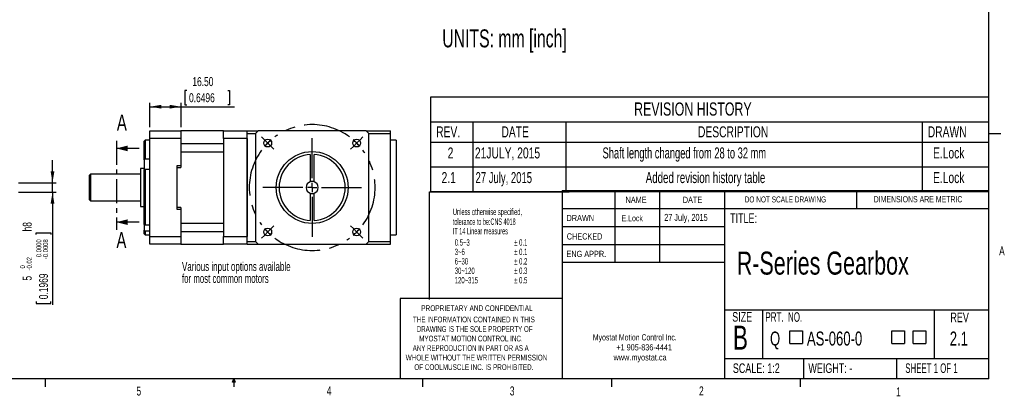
# Model space of a CAD drawing. Extents: x 11 to 421, y 5 to 275.
# Tile 2 of 5: x 159 to 420, y 5 to 105. Entities that reach past the tile are written whole.
import ezdxf
from ezdxf.enums import TextEntityAlignment as Align

# ---------------------------------------------------------------- set-up
doc = ezdxf.new("R2010")
doc.units = 0
doc.linetypes.add('CENTER', pattern=[10.16, 6.35, -1.27, 1.27, -1.27])
doc.linetypes.add('CENTERX2', pattern=[20.32, 12.7, -2.54, 2.54, -2.54])
doc.layers.get('0').update_dxf_attribs({"linetype": 'CONTINUOUS'})
doc.layers.add('FORMAT', color=7, linetype='CONTINUOUS')
doc.dimstyles.new('SLDDIMSTYLE10', dxfattribs={"dimtxt": 2.38125, "dimasz": 3, "dimexe": 0, "dimexo": 0.0625, "dimgap": 0.595313, "dimtad": 1, "dimlfac": 2, "dimrnd": 1e-09, "dimzin": 12, "dimsah": 1, "dimcen": 0.09, "dimazin": 3, "dimtol": 1, "dimtm": 0.02, "dimtfac": 1, "dimtmove": 0, "dimatfit": 3})
doc.dimstyles.new('SLDDIMSTYLE3', dxfattribs={"dimtxt": 2.38125, "dimasz": 3, "dimexe": 0, "dimexo": 0.0625, "dimgap": 0.595313, "dimtad": 1, "dimlfac": 2, "dimrnd": 1e-09, "dimzin": 4, "dimsah": 1, "dimcen": 0.09, "dimazin": 3, "dimtfac": 1, "dimtofl": 0, "dimtmove": 0, "dimatfit": 3})

# ---------------------------------------------------------------- blocks, each defined once
blk = doc.blocks.new('SW_NOTE_1')
at = {"color": 0, "linetype": 'CONTINUOUS'}
for s, width, p in [('Myostat Motion Control Inc.', 0.661111, (0, 0)), ('+1 905-836-4441', 0.7, (6.2, -2.65)), ('www.myostat.ca', 0.7, (5.47, -5.3))]:
    blk.add_text(s, height=1.651, dxfattribs=dict(at, width=width)).set_placement(p, align=Align.BOTTOM_LEFT)
blk = doc.blocks.new('SW_NOTE_2')
at = {"color": 0, "linetype": 'CONTINUOUS'}
for s, width, p in [('THE INFORMATION CONTAINED IN THIS', 0.657576, (0, 0)), ('DRAWING IS THE SOLE PROPERTY OF', 0.643548, (1, -2.52)), ('MYOSTAT MOTION CONTROL INC. ', 0.65, (1.67, -5.05)), ('ANY REPRODUCTION IN PART OR AS A', 0.634375, (-0.04, -7.57)), ('WHOLE WITHOUT THE WRITTEN PERMISSION', 0.661111, (-1.91, -10.1)), ('OF COOLMUSCLE INC. IS PROHIBITED.', 0.657576, (0.37, -12.62))]:
    blk.add_text(s, height=1.524, dxfattribs=dict(at, width=width)).set_placement(p, align=Align.BOTTOM_LEFT)
blk = doc.blocks.new('SW_SYMBOL_MOD_BOX')
at = {"color": 0, "linetype": 'CONTINUOUS'}
for p, q in [((200, 200), (200, 800)), ((200, 800), (800, 800)), ((800, 800), (800, 200)), ((200, 200), (800, 200))]:
    blk.add_line(p, q, dxfattribs=at)
blk = doc.blocks.new('SW_NOTE_3')
at = {"color": 0, "linetype": 'CONTINUOUS', "xscale": 0.0055510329, "yscale": 0.0055510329, "zscale": 0.0055510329}
for p in [(4.15, 0.53), (31.2, 0.53), (36.83, 0.53)]:
    blk.add_blockref('SW_SYMBOL_MOD_BOX', p, dxfattribs=at)
at = {"color": 0, "linetype": 'CONTINUOUS', "width": 0.7}
for s, height, p in [('Q', 3.7, (0, 0)), ('AS-060-0', 3.704, (9.78, 0))]:
    blk.add_text(s, height=height, dxfattribs=at).set_placement(p, align=Align.BOTTOM_LEFT)
blk = doc.blocks.new('SW_TABLEANNOTATION_2')
at = {"color": 0, "linetype": 'CONTINUOUS'}
for p, q in [((0, 0), (0, -24.97)), ((147.94, 0), (0, 0)), ((147.94, -24.97), (147.94, 0)), ((0, -6.53), (147.94, -6.53)), ((11.24, -6.53), (11.24, -24.97)), ((35.84, -6.53), (35.84, -24.97)), ((130.22, -6.53), (130.22, -24.97)), ((0, -11.92), (147.94, -11.92)), ((0, -18.45), (147.94, -18.45)), ((0, -24.97), (147.94, -24.97))]:
    blk.add_line(p, q, dxfattribs=at)
for s, height, width, p in [('REVISION HISTORY', 3.5, 0.7, (53.94, -5.96)), ('REV.', 2.91, 0.7, (1.5, -11.53)), ('DATE', 2.91, 0.7, (18.79, -11.53)), ('DESCRIPTION', 2.9104, 0.7, (70.85, -11.53)), ('DRAWN', 2.91, 0.7, (131.72, -11.53)), ('Shaft length changed from 28 to 32 mm', 2.9104, 0.633784, (45.57, -17.12)), ('2', 2.91, 0.7, (4.54, -17.12)), ('21JULY, 2015', 2.9104, 0.7, (11.76, -17.12)), ('E.Lock', 2.91, 0.7, (133.11, -17.12)), ('2.1', 2.91, 0.7, (2.93, -23.65)), ('27 July, 2015', 2.9104, 0.646154, (11.93, -23.65)), ('Added revision history table', 2.9104, 0.6625, (57.01, -23.65)), ('E.Lock', 2.91, 0.7, (133.11, -23.65))]:
    blk.add_text(s, height=height, dxfattribs=dict(at, width=width)).set_placement(p, align=Align.BOTTOM_LEFT)
blk = doc.blocks.new('_D_4')
at = {"color": 7, "linetype": 'CONTINUOUS'}
for p, q in [((203.45, 86.31), (202.97, 86.31)), ((202.97, 86.31), (202.97, 82.53)), ((214.33, 86.31), (214.81, 86.31)), ((214.81, 86.31), (214.81, 82.53)), ((193.67, 76.65), (193.67, 83.05)), ((193.67, 82.05), (201.92, 82.05)), ((201.92, 76.65), (201.92, 83.05)), ((201.92, 82.05), (216.05, 82.05)), ((202.97, 82.53), (203.45, 82.53)), ((214.81, 82.53), (214.33, 82.53))]:
    blk.add_line(p, q, dxfattribs=at)
for points in [[(193.67, 82.05), (196.67, 81.55), (196.67, 82.55)], [(201.92, 82.05), (198.92, 82.55), (198.92, 81.55)]]:
    blk.add_solid(points, dxfattribs=at)
at = {"color": 7, "linetype": 'CONTINUOUS', "width": 0.7}
for s, p in [('16.50', (204.93, 86.8, -10.7)), ('0.6496', (204.05, 82.53, -10.7))]:
    blk.add_text(s, height=2.381, dxfattribs=at).set_placement(p, align=Align.BOTTOM_LEFT)
blk = doc.blocks.new('SW_NOTE_4')
at = {"color": 0, "linetype": 'CONTINUOUS'}
for s, width, p in [('Various input options available', 0.666129, (0, 0)), ('for most common motors', 0.652273, (0, -3.17))]:
    blk.add_text(s, height=2.3813, dxfattribs=dict(at, width=width)).set_placement(p, align=Align.BOTTOM_LEFT)
blk = doc.blocks.new('SW_CENTERMARKSYMBOL_1')
at = {"color": 0, "linetype": 'CONTINUOUS'}
for p, q in [((-0.88, 0.88), (-1.63, 1.63)), ((0, 0), (-0.88, 0.88)), ((0, 0), (0.88, -0.88)), ((11.79, -9.29), (11.79, 1.25)), ((23.57, 0), (22.69, -0.88)), ((23.57, 0), (24.46, 0.88)), ((24.46, 0.88), (25.2, 1.63)), ((0.88, -0.88), (1.63, -1.63)), ((22.69, -0.88), (21.95, -1.63)), ((9.29, -11.79), (-1.25, -11.79)), ((11.79, -11.79), (10.54, -11.79)), ((11.79, -11.79), (11.79, -10.54)), ((11.79, -11.79), (11.79, -13.04)), ((11.79, -11.79), (13.04, -11.79)), ((14.29, -11.79), (24.82, -11.79)), ((11.79, -14.29), (11.79, -24.82)), ((0, -23.57), (0.88, -22.69)), ((0.88, -22.69), (1.63, -21.95)), ((22.69, -22.69), (21.95, -21.95)), ((23.57, -23.57), (22.69, -22.69)), ((-0.88, -24.46), (-1.63, -25.2)), ((0, -23.57), (-0.88, -24.46)), ((23.57, -23.57), (24.46, -24.46)), ((24.46, -24.46), (25.2, -25.2))]:
    blk.add_line(p, q, dxfattribs=at)
at = {"color": 0, "linetype": 'CENTERX2'}
for start, end in [(53.5939, 126.4061), (143.5939, 216.4061), (323.5939, 36.4061), (233.5939, 306.4061)]:
    blk.add_arc((11.79, -11.79), 16.67, start, end, dxfattribs=at)
at = {"color": 0, "linetype": 'CONTINUOUS'}
for start, end in [(135, 139.297), (130.703, 135), (45, 49.297), (40.703, 45), (220.703, 225), (315, 319.297), (225, 229.297), (310.703, 315)]:
    blk.add_arc((11.79, -11.79), 16.67, start, end, dxfattribs=at)
blk = doc.blocks.new('_D_25')
at = {"color": 7, "linetype": 'CONTINUOUS'}
for p, q in [((167.88, 61.9), (167.88, 67.9)), ((158.88, 61.9), (168.88, 61.9)), ((167.88, 59.4), (167.88, 61.9)), ((158.88, 59.4), (168.88, 59.4)), ((167.88, 59.4), (167.88, 29.6)), ((163.56, 48.16), (163.56, 48.64)), ((163.56, 48.64), (167.4, 48.64)), ((167.4, 48.64), (167.4, 48.16)), ((163.56, 30.44), (163.56, 29.96)), ((163.56, 29.96), (167.4, 29.96)), ((167.4, 29.96), (167.4, 30.44))]:
    blk.add_line(p, q, dxfattribs=at)
for points in [[(167.88, 61.9), (168.38, 64.9), (167.38, 64.9)], [(167.88, 59.4), (167.38, 56.4), (168.38, 56.4)]]:
    blk.add_solid(points, dxfattribs=at)
at = {"color": 7, "linetype": 'CONTINUOUS', "width": 0.7}
for s, height, p in [('h8', 2.381, (163.08, 49.01, 40.05)), ('0.0000', 1.323, (165.32, 42.18, 40.05)), ('0.0008', 1.323, (167.09, 42.18, 40.05)), ('-', 1.32, (167.09, 41.6, 40.05)), ('0', 1.32, (161, 39.2, 40.05)), ('0.02', 1.323, (162.77, 39.2, 40.05)), ('5', 2.38, (163.08, 35.98, 40.05)), ('-', 1.32, (162.77, 38.62, 40.05)), ('0.1969', 2.381, (167.4, 31.04, 40.05))]:
    blk.add_text(s, height=height, rotation=90, dxfattribs=at).set_placement(p, align=Align.BOTTOM_LEFT)

msp = doc.modelspace()

# ---------------------------------------------------------------- linework, layer by layer
at = {"color": 7, "linetype": 'CONTINUOUS'}
for p, q in [((415.9568, 9.9587), (415.9568, 270.3087)), ((193.6683, 75.6483), (201.9183, 75.6483)), ((193.6683, 73.6483), (193.6683, 75.6483)), ((213.1683, 75.6483), (201.9183, 75.6483)), ((201.9183, 75.6483), (201.9183, 73.6483)), ((213.1683, 75.6483), (219.4183, 75.6483)), ((213.1683, 73.6483), (213.1683, 75.6483)), ((219.4183, 74.9857), (219.4183, 75.6483)), ((219.4183, 75.6483), (222.3308, 75.6483)), ((251.0057, 75.6483), (222.3308, 75.6483)), ((251.0057, 75.6483), (257.4183, 75.6483)), ((257.4183, 74.9857), (257.4183, 75.6483)), ((192.4183, 73.1483), (192.1683, 72.8983)), ((193.6683, 73.1483), (192.4183, 73.1483)), ((192.4183, 73.1483), (192.4183, 68.2829)), ((193.6683, 47.6483), (193.6683, 73.6483)), ((201.9183, 73.6483), (193.6683, 73.6483)), ((201.9183, 73.6483), (201.9183, 66.4698)), ((219.4183, 73.6483), (213.1683, 73.6483)), ((213.1683, 73.6483), (213.1683, 47.6483)), ((219.4183, 74.9857), (221.6683, 74.9857)), ((219.4183, 46.3108), (219.4183, 74.9857)), ((219.4183, 73.6483), (219.4183, 47.6483)), ((221.6683, 74.9857), (221.6683, 46.3108)), ((251.6683, 74.9857), (257.4183, 74.9857)), ((251.6683, 46.3108), (251.6683, 74.9857)), ((257.4183, 46.3108), (257.4183, 74.9857)), ((258.9183, 73.1483), (257.4183, 73.1483)), ((258.9183, 73.1483), (258.9183, 48.1483)), ((415.9568, 74.9374), (419.1318, 74.9374)), ((190.7933, 70.9975), (184.7933, 70.9975)), ((192.1683, 68.0137), (192.1683, 72.8983)), ((201.9183, 72.2835), (213.1683, 72.2835)), ((192.4183, 68.2829), (192.1683, 68.0137)), ((192.1683, 68.0137), (192.1683, 65.4426)), ((192.4183, 68.2829), (193.6683, 68.2829)), ((201.9183, 70.1151), (213.1683, 70.1151)), ((236.1683, 69.384), (236.1683, 62.155)), ((237.1683, 62.155), (237.1683, 69.384)), ((192.1683, 65.6483), (191.1683, 65.6483)), ((191.1683, 65.6483), (191.1683, 55.6483)), ((192.1683, 50.8599), (192.1683, 65.4426)), ((192.1683, 65.4426), (192.4183, 65.4026)), ((192.4183, 65.4026), (192.4183, 50.7507)), ((193.6683, 65.4026), (192.4183, 65.4026)), ((200.9183, 66.4698), (201.9183, 66.4698)), ((200.9183, 60.6483), (200.9183, 66.4698)), ((200.9183, 65.9698), (201.9183, 65.9698)), ((201.9183, 66.4698), (201.9183, 65.9698)), ((177.9183, 64.1483), (177.6683, 63.8983)), ((177.6683, 57.3983), (177.6683, 63.8983)), ((191.1683, 64.1483), (177.9183, 64.1483)), ((177.9183, 64.1483), (177.9183, 57.1483)), ((200.9183, 54.8267), (200.9183, 60.6483)), ((177.6683, 57.3983), (177.9183, 57.1483)), ((236.1683, 59.1416), (236.1683, 51.9126)), ((237.1683, 51.9126), (237.1683, 59.1416)), ((302.9194, 59.8531), (415.9568, 59.8531)), ((302.9194, 59.8531), (302.9194, 9.9587)), ((316.8169, 59.8531), (316.8169, 40.8031)), ((328.7175, 59.8531), (328.7175, 40.8031)), ((345.8853, 59.8531), (345.8853, 9.9587)), ((380.921, 55.0906), (380.921, 59.8531)), ((177.9183, 57.1483), (191.1683, 57.1483)), ((191.1683, 55.6483), (192.1683, 55.6483)), ((201.9183, 55.3267), (200.9183, 55.3267)), ((201.9183, 54.8267), (200.9183, 54.8267)), ((201.9183, 55.3267), (201.9183, 54.8267)), ((201.9183, 54.8267), (201.9183, 47.6483)), ((302.9194, 55.0906), (415.9568, 55.0906)), ((190.7933, 51.4656), (184.7933, 51.4656)), ((192.4183, 50.7507), (192.1683, 50.8599)), ((192.1683, 50.8599), (192.1683, 49.3754)), ((192.4183, 50.7507), (193.6683, 50.7507)), ((201.9183, 51.1814), (213.1683, 51.1814)), ((302.9194, 50.3281), (345.8853, 50.3281)), ((192.1683, 49.3754), (192.4183, 49.0877)), ((192.1683, 48.3983), (192.1683, 49.3754)), ((192.1683, 48.3983), (192.4183, 48.1483)), ((193.6683, 49.0877), (192.4183, 49.0877)), ((192.4183, 49.0877), (192.4183, 48.1483)), ((192.4183, 48.1483), (193.6683, 48.1483)), ((193.6683, 47.6483), (201.9183, 47.6483)), ((193.6683, 45.6483), (193.6683, 47.6483)), ((201.9183, 49.013), (213.1683, 49.013)), ((201.9183, 47.6483), (201.9183, 45.6483)), ((213.1683, 47.6483), (219.4183, 47.6483)), ((213.1683, 45.6483), (213.1683, 47.6483)), ((257.4183, 48.1483), (258.9183, 48.1483)), ((201.9183, 45.6483), (193.6683, 45.6483)), ((201.9183, 45.6483), (213.1683, 45.6483)), ((219.4183, 45.6483), (213.1683, 45.6483)), ((219.4183, 46.3108), (221.6683, 46.3108)), ((219.4183, 45.6483), (219.4183, 46.3108)), ((219.4183, 45.6483), (222.3308, 45.6483)), ((222.3308, 45.6483), (251.0057, 45.6483)), ((251.0057, 45.6483), (257.4183, 45.6483)), ((251.6683, 46.3108), (257.4183, 46.3108)), ((257.4183, 45.6483), (257.4183, 46.3108)), ((302.9194, 45.5656), (345.8853, 45.5656)), ((345.8853, 40.8031), (302.9194, 40.8031)), ((259.9535, 31.2781), (259.9535, 9.9587)), ((302.9194, 31.2781), (259.9535, 31.2781)), ((345.8853, 28.2432), (415.9568, 28.2432)), ((355.9321, 28.2432), (355.9321, 15.366)), ((401.4296, 28.2432), (401.4296, 15.366)), ((345.8853, 15.366), (415.9568, 15.366)), ((366.793, 15.366), (366.793, 9.9587)), ((391.4795, 15.366), (391.4795, 9.9587)), ((415.9568, 9.9587), (15.9068, 9.9587)), ((165.9192, 9.9587), (165.9192, 7.8048)), ((215.5889, 9.0805), (215.9254, 9.9587)), ((216.2443, 9.0805), (215.5889, 9.0805)), ((215.9254, 9.9587), (215.9254, 7.8048)), ((215.9254, 9.9587), (216.2443, 9.0805)), ((265.9317, 9.9587), (265.9317, 7.8048)), ((315.9379, 9.9587), (315.9379, 7.8048)), ((365.9442, 9.9587), (365.9442, 7.8048))]:
    msp.add_line(p, q, dxfattribs=at)
at = {"color": 7, "linetype": 'CENTER'}
msp.add_line((184.7933, 72.9975), (184.7933, 49.4656), dxfattribs=at)
at = {"color": 7, "linetype": 'CONTINUOUS'}
for centre, radius in [((224.8826, 72.434), 1.05), ((248.454, 72.434), 1.05), ((236.6683, 60.6483), 9.525), ((224.8826, 48.8626), 1.05), ((248.454, 48.8626), 1.05)]:
    msp.add_circle(centre, radius, dxfattribs=at)
for radius, start, end in [(20.75, 133.706268, 136.293732), (20.75, 43.706268, 46.293732), (8.75, 93.275829, 266.724171), (8.75, 273.275829, 86.724171), (1.5875, 108.358437, 251.641563), (1.5875, 71.641563, 108.358437), (1.5875, 288.358437, 71.641563), (1.5875, 251.641563, 288.358437), (20.75, 223.706268, 226.293732), (20.75, 313.706268, 316.293732)]:
    msp.add_arc((236.6683, 60.6483), radius, start, end, dxfattribs=at)
for points in [[(184.7933, 70.9975), (187.7933, 70.2475), (187.7933, 71.7475)], [(184.7933, 51.4656), (187.7933, 50.7156), (187.7933, 52.2156)]]:
    msp.add_solid(points, dxfattribs=at)
at = {"layer": 'FORMAT'}
for p, q in [((267.7885, 30.9464), (267.7885, 59.5214)), ((267.7885, 59.5214), (304.7762, 59.5214))]:
    msp.add_line(p, q, dxfattribs=at)

# ---------------------------------------------------------------- block references
at = {"color": 7, "linetype": 'CONTINUOUS'}
for name, p in [('SW_TABLEANNOTATION_2', (268.0184, 84.5971)), ('SW_CENTERMARKSYMBOL_1', (224.8826, 72.434)), ('SW_NOTE_4', (202.1804, 37.8142)), ('SW_NOTE_2', (263.3542, 24.4643)), ('SW_NOTE_1', (311.0316, 19.6351)), ('SW_NOTE_3', (357.9522, 17.6705))]:
    msp.add_blockref(name, p, dxfattribs=at)

# ---------------------------------------------------------------- texts
for s, height, width, p in [('UNITS: mm [inch]', 4.7625, 0.65625, (271.1322, 96.3423)), ('NAME', 1.651, 0.7, (319.6806, 56.0534)), ('DATE', 1.651, 0.7, (334.8453, 56.0534)), ('DO NOT SCALE DRAWING', 1.5875, 0.6475, (351.2507, 56.2122)), ('DIMENSIONS ARE METRIC', 1.651, 0.666667, (385.4163, 56.2211)), ('Unless otherwise specified,', 1.7, 0.532164, (273.9381, 52.8317)), ('tolerance to be:CNS 4018 ', 1.7, 0.508421, (273.9381, 50.2333)), ('DRAWN', 1.651, 0.7, (304.0533, 51.2532)), ('E.Lock', 1.5875, 0.7, (318.6028, 51.2443)), ('27 July, 2015 ', 1.852083, 0.625, (329.9241, 51.2453)), ('TITLE:', 2.54, 0.7, (347.3752, 50.4806)), ('IT 14 Linear measures', 1.7, 0.513158, (273.9381, 47.7333)), ('0.5~3', 1.7, 0.552632, (274.4381, 44.7333)), ('± 0.1', 1.7, 0.552632, (290.1881, 44.7333)), ('CHECKED', 1.651, 0.7, (304.1075, 46.3672)), ('3~6', 1.7, 0.552632, (274.4381, 42.2333)), ('± 0.1', 1.7, 0.552632, (290.1881, 42.2333)), ('A', 2.3813, 0.7, (418.6449, 41.9551)), ('6~30', 1.7, 0.552632, (274.4381, 39.7333)), ('± 0.2', 1.7, 0.552632, (290.1881, 39.7333)), ('ENG APPR.', 1.651, 0.7, (304.034, 41.7312)), ('R-Series Gearbox', 6.085417, 0.7, (349.1423, 35.7448)), ('30~120', 1.7, 0.552632, (274.4381, 37.2333)), ('± 0.3', 1.7, 0.552632, (290.1881, 37.2333)), ('120~315', 1.7, 0.552632, (274.4381, 34.7333)), ('± 0.5', 1.7, 0.552632, (290.1881, 34.7333)), ('PROPRIETARY AND CONFIDENTIAL', 1.524, 0.675, (265.5535, 27.4591)), ('SIZE', 2.54, 0.7, (347.9364, 24.3425)), ('PRT.  NO.', 2.54, 0.622222, (356.7375, 24.3069)), ('REV', 2.54, 0.7, (405.7417, 24.2077)), ('B', 6.35, 0.7, (348.1368, 15.7975)), ('2.1', 3.70417, 0.7, (405.5772, 17.6705)), ('SCALE: 1:2', 2.54, 0.7, (348.1054, 10.7491)), ('WEIGHT: -', 2.54, 0.7, (368.1188, 10.7491)), ('SHEET 1 OF 1', 2.54, 0.6125, (393.7877, 10.7573)), ('5', 2.3813, 0.7, (190.1219, 4.8193)), ('4', 2.3813, 0.7, (240.5412, 4.899)), ('3', 2.3813, 0.7, (289.0208, 4.8455)), ('2', 2.3813, 0.7, (339.1483, 4.8664)), ('1', 2.3813, 0.7, (391.3712, 4.5853))]:
    msp.add_text(s, height=height, dxfattribs=dict(at, width=width)).set_placement(p, align=Align.BOTTOM_LEFT)
at = {"color": 7, "linetype": 'CONTINUOUS', "width": 0.7}
for p in [(184.9309, 79.9712), (184.8165, 48.8347)]:
    msp.add_text('A', height=4.2333, dxfattribs=at).set_placement(p, align=Align.TOP_LEFT)

# ---------------------------------------------------------------- dimensions: what is measured, and where the dimension line sits
at = {"color": 7, "linetype": 'CONTINUOUS'}
dim = msp.add_linear_dim(base=(201.9183, 82.0474), p1=(193.6683, 75.6483), p2=(201.9183, 75.6483), dimstyle='SLDDIMSTYLE3', dxfattribs=at)
dim.commit()
dim.dimension.update_dxf_attribs({"geometry": '_D_4', "text_midpoint": (208.8896, 82.0474), "dimtype": 160})
dim = msp.add_linear_dim(base=(167.8828, 61.8983), p1=(157.8828, 59.3983), p2=(157.8828, 61.8983), angle=90, text='<>h8', dimstyle='SLDDIMSTYLE10', dxfattribs=at)
dim.commit()
dim.dimension.update_dxf_attribs({"geometry": '_D_25', "text_midpoint": (167.8828, 41.1483), "dimtype": 160})

doc.saveas('drawing.dxf')
